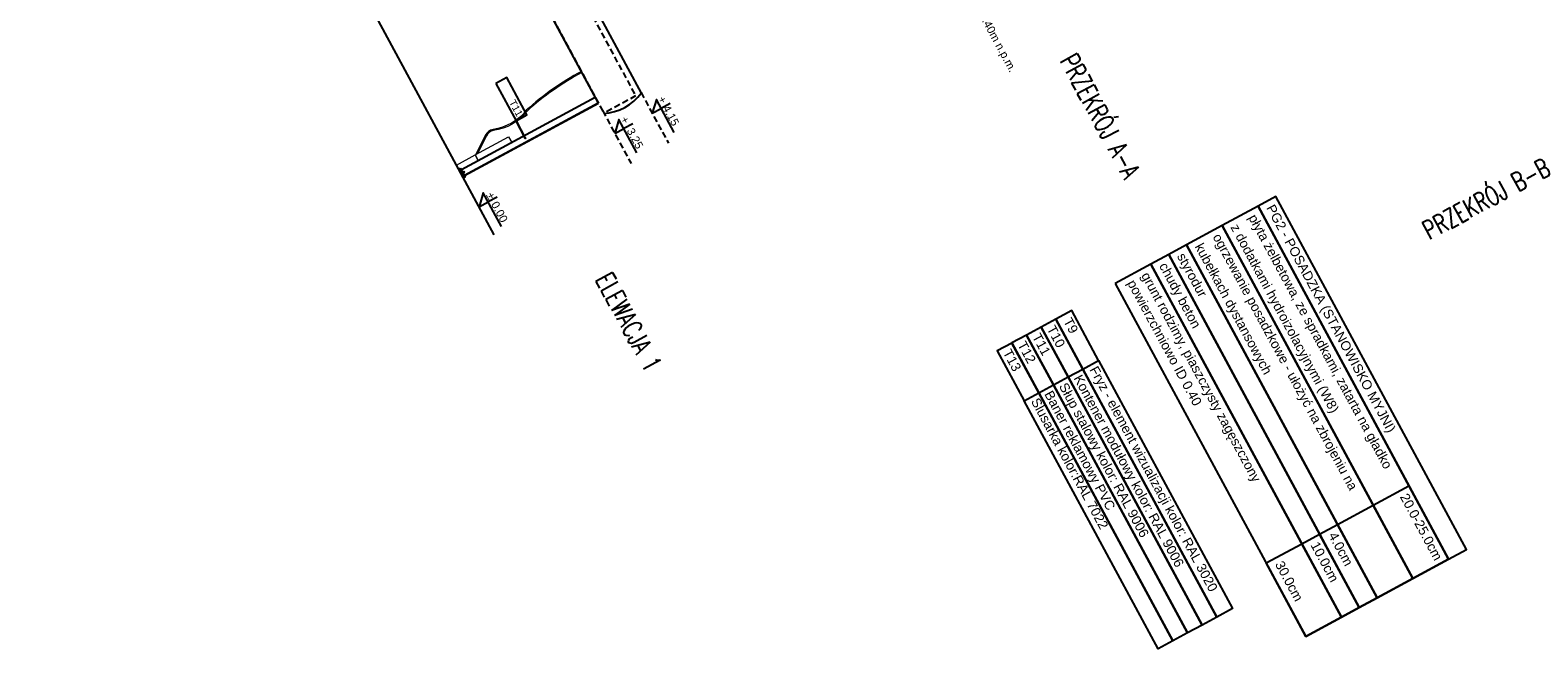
# Model space of a CAD drawing. Header units: millimetres. Extents: x -667476 to -405070, y -32043 to 330643.
# Tile 39 of 55: x -622355 to -590613, y 218377 to 231393. Entities that reach past the tile are written whole.
import ezdxf

# ---------------------------------------------------------------- set-up
doc = ezdxf.new("R2010")
doc.units = ezdxf.units.MM
doc.header["$LTSCALE"] = 10
doc.linetypes.add('DASHED', pattern=[19.05, 12.7, -6.35])
for name, color, linetype in [('01 - grunt', 3, 'Continuous'), ('02-element powyzej', 250, 'DASHED'), ('02-elementy wyposazenia', 250, 'Continuous'), ('05 - grafika', 251, 'Continuous'), ('05 - tekst 01', 1, 'Continuous'), ('05-grafika', 251, 'Continuous'), ('05-tekst', 1, 'Continuous'), ('05-wymiary', 3, 'Continuous'), ('05-wymiary PB', 3, 'Continuous'), ('06-elewacja cienka', 250, 'Continuous'), ('06-elewacja gruba', 7, 'Continuous')]:
    doc.layers.add(name, color=color, linetype=linetype)
doc.styles.add('1-100', font='arial.ttf', dxfattribs={"height": 200})
doc.styles.add('1-50', font='arial.ttf', dxfattribs={"height": 100})
doc.styles.add('50', font='romans.shx', dxfattribs={"width": 0.7})
doc.styles.get("Standard").update_dxf_attribs({"font": 'arial.ttf'})
doc.dimstyles.new('1-50', dxfattribs={"dimtxt": 100, "dimasz": 50, "dimexe": 100, "dimexo": 75, "dimgap": 30, "dimtad": 1, "dimdec": 0, "dimlfac": 0.1, "dimtxsty": 'Standard', "dimblk": 'ARCHTICK', "dimcen": 250, "dimdle": 30, "dimclre": 252, "dimadec": 0, "dimazin": 0, "dimtfac": 1, "dimtdec": 0, "dimtmove": 0, "dimatfit": 3, "dimfxl": 50, "dimfxlon": 1, "dimarcsym": 0})

# ---------------------------------------------------------------- blocks, each defined once
blk = doc.blocks.new('kota1')
at = {"layer": '05-grafika'}
for points in [[(0, 257), (0, 128)], [(345, 128), (-128, 128), (0, 0)], [(0, 0), (0, 128)]]:
    blk.add_lwpolyline(points, dxfattribs=at)
at = {"layer": '05-tekst', "style": '1-50', "flags": 12}
for tag, p in [('PLUS/MIUNUS', (-128, 144)), ('WYSOKOSC', (0, 144))]:
    blk.add_attdef(tag, p, '', height=100, dxfattribs=at)
blk = doc.blocks.new('sciana1')
at = {"layer": '05-grafika'}
blk.add_lwpolyline([(596, 0), (0, 0), (0, -175), (596, -175)], close=True, dxfattribs=at)
at = {"layer": '05-tekst', "style": '1-50', "flags": 12}
blk.add_attdef('NAZWA_PRZEGRODY', (41, -133), '', height=100, dxfattribs=at)
blk = doc.blocks.new('_ArchTick')
at = {"color": 0, "linetype": 'ByBlock', "const_width": 0.15}
blk.add_lwpolyline([(-0.5, -0.5), (0.5, 0.5)], dxfattribs=at)

msp = doc.modelspace()

# ---------------------------------------------------------------- linework, layer by layer
at = {"layer": '01 - grunt'}
msp.add_line((-612586.5, 227087), (-622354.7, 245161.3), dxfattribs=at)
at = {"layer": '02-element powyzej'}
for p, q in [((-609493.4, 230081.8), (-608916.4, 229014.1)), ((-610300.7, 229693.1), (-609703.8, 228588.5))]:
    msp.add_line(p, q, dxfattribs=at)
at = {"layer": '02-elementy wyposazenia', "linetype": 'Continuous', "lineweight": 0}
for points in [[(-610750.5, 230525.3, 0.0602277), (-611911.1, 229708.4, -0.1965742), (-612608.5, 229305.8, 0.2418798), (-612772.1, 229177.5), (-612973, 228776.3)], [(-610738.6, 230503.3, 0.0600699), (-611892.4, 229691.8, -0.1959683), (-612603.8, 229281.3, 0.2424089), (-612749.5, 229166.7), (-612934.6, 228797)]]:
    msp.add_lwpolyline(points, format="xyb", dxfattribs=at)
msp.add_lwpolyline([(-612920.9, 228652.1), (-612984.6, 228770), (-612280.8, 229150.4), (-612217.1, 229032.5)], close=True, dxfattribs=at)
msp.add_lwpolyline([(-612920.9, 228652.1), (-612984.6, 228770), (-612280.8, 229150.4), (-612217.1, 229032.5)], close=True, dxfattribs=at)
msp.add_lwpolyline([(-613380.5, 228556), (-613380.5, 228556), (-613380.5, 228556), (-612984.6, 228770), (-612920.9, 228652.1), (-613276.3, 228460)], dxfattribs=at)
msp.add_lwpolyline([(-613380.5, 228556), (-613380.5, 228556), (-613380.5, 228556), (-612984.6, 228770), (-612920.9, 228652.1), (-613276.3, 228460)], dxfattribs=at)
at = {"layer": '05 - grafika', "linetype": 'DASHED'}
for p, q in [((-618205.5, 245917.9), (-609607.4, 230008.7)), ((-618874.1, 245556.6), (-610276, 229647.3)), ((-609607.4, 230008.7), (-610276, 229647.3))]:
    msp.add_line(p, q, dxfattribs=at)
at = {"layer": '05 - grafika'}
for points in [[(-599860.2, 224444.8), (-597039.3, 219225.1), (-597374, 219044.2), (-600195, 224263.9)], [(-600503.7, 224097.1), (-597682.7, 218877.4), (-597991.4, 218710.6), (-600812.3, 223930.3)], [(-600195, 224263.9), (-597374, 219044.2), (-597682.7, 218877.4), (-600503.7, 224097.1)], [(-600812.3, 223930.3), (-597991.4, 218710.6), (-598300, 218543.7), (-601121, 223763.5)], [(-601121, 223763.5), (-598300, 218543.7), (-598608.7, 218376.9), (-601429.7, 223596.6)]]:
    msp.add_lwpolyline(points, close=True, dxfattribs=at)
at = {"layer": '05-grafika'}
for points in [[(-597256.6, 227282), (-593243.9, 219857.3), (-592491.7, 220263.8), (-596504.4, 227688.5)], [(-596504.4, 227688.5), (-592491.7, 220263.8), (-592115.7, 220467), (-596128.3, 227891.8)], [(-598008.8, 226875.5), (-593996.1, 219450.8), (-593243.9, 219857.3), (-597256.6, 227282)], [(-598761, 226469), (-594748.3, 219044.2), (-594372.2, 219247.5), (-598384.9, 226672.2)], [(-598384.9, 226672.2), (-594372.2, 219247.5), (-593996.1, 219450.8), (-598008.8, 226875.5)], [(-599510, 226064.2), (-595497.3, 218639.4), (-594748.3, 219044.2), (-598761, 226469)], [(-599860.2, 224444.8), (-600426.5, 225492.6), (-600761.3, 225311.7), (-600195, 224263.9)], [(-593326.3, 221808), (-592491.7, 220263.8), (-593243.9, 219857.3), (-594078.5, 221401.5)], [(-594078.5, 221401.5), (-593243.9, 219857.3), (-593996.1, 219450.8), (-594830.7, 220995)], [(-594830.7, 220995), (-593996.1, 219450.8), (-594372.2, 219247.5), (-595206.8, 220791.7)], [(-594830.7, 220995), (-593996.1, 219450.8), (-593996.1, 219450.8), (-594830.7, 220995)], [(-595206.8, 220791.7), (-594372.2, 219247.5), (-594748.3, 219044.2), (-595582.9, 220588.5)], [(-595582.9, 220588.5), (-594748.3, 219044.2), (-595497.3, 218639.4), (-596331.9, 220183.7)]]:
    msp.add_lwpolyline(points, close=True, dxfattribs=at)
at = {"layer": '06-elewacja cienka'}
for p, q in [((-613276.3, 228460), (-610457.6, 229983.4)), ((-613209.7, 228336.9), (-610391, 229860.2)), ((-613304.6, 228478.8), (-613290.6, 228486.4)), ((-613209.5, 228302.9), (-613304.6, 228478.8)), ((-613195.5, 228310.5), (-613290.6, 228486.4)), ((-613250.7, 228418.2), (-613253, 228417)), ((-613250.7, 228418.2), (-613253, 228417)), ((-613253, 228417), (-613233, 228380)), ((-613233, 228380), (-613253, 228417)), ((-613250.7, 228418.2), (-613230.7, 228381.2)), ((-613230.7, 228381.2), (-613250.7, 228418.2)), ((-613237.9, 228421.3), (-613249.1, 228415.3)), ((-613237.9, 228421.3), (-613249.1, 228415.3)), ((-613245.4, 228408.5), (-613235.9, 228390.9)), ((-613235.9, 228390.9), (-613245.4, 228408.5)), ((-613233.7, 228413.5), (-613244.9, 228407.5)), ((-613233.7, 228413.5), (-613244.9, 228407.5)), ((-613237.9, 228421.3), (-613221.1, 228390.2)), ((-613221.1, 228390.2), (-613237.9, 228421.3)), ((-613233.7, 228413.5), (-613237.9, 228421.3)), ((-613225.3, 228398), (-613236.5, 228391.9)), ((-613225.3, 228398), (-613236.5, 228391.9)), ((-613234.3, 228414.6), (-613225.9, 228419.1)), ((-613234.3, 228414.6), (-613225.9, 228419.1)), ((-613230.7, 228381.2), (-613233, 228380)), ((-613230.7, 228381.2), (-613233, 228380)), ((-613221.1, 228390.2), (-613232.3, 228384.2)), ((-613221.1, 228390.2), (-613232.3, 228384.2)), ((-613225.9, 228419.1), (-613216.4, 228401.5)), ((-613216.4, 228401.5), (-613225.9, 228419.1)), ((-613225.3, 228398), (-613221.1, 228390.2)), ((-613224.8, 228397), (-613216.4, 228401.5)), ((-613224.8, 228397), (-613216.4, 228401.5)), ((-613209.5, 228302.9), (-613195.5, 228310.5))]:
    msp.add_line(p, q, dxfattribs=at)
msp.add_lwpolyline([(-618763.4, 245341.3), (-610395.4, 229857.9)], dxfattribs=at)
for centre, radius, start, end in [((-613313.1, 228435.5), 44.1, 78.96472, 120.9432), ((-613240.5, 228414.9), 5.31, 332.01534, 84.76248), ((-613240.5, 228414.9), 5.31, 332.01534, 84.76248), ((-613245.1, 228397.3), 17.7, 358.38891, 58.38891), ((-613245.1, 228397.3), 17.7, 358.38891, 58.38891), ((-613227.9, 228391.6), 5.31, 332.01534, 84.76248), ((-613227.9, 228391.6), 5.31, 332.01534, 84.76248), ((-613243, 228398.5), 26.8, 6.46709, 50.31072), ((-613243, 228398.5), 26.8, 6.46709, 50.31072)]:
    msp.add_arc(centre, radius, start, end, dxfattribs=at)
for p in [(-613248.3, 228413.9), (-613248.3, 228413.9), (-613248.3, 228413.9), (-613248.3, 228413.9), (-613248.3, 228413.9), (-613248.3, 228413.9), (-613248.3, 228413.9), (-613248.3, 228413.9), (-613245.4, 228408.5), (-613245.4, 228408.5), (-613245.4, 228408.5), (-613245.4, 228408.5), (-613235.9, 228390.9), (-613235.9, 228390.9), (-613235.9, 228390.9), (-613235.9, 228390.9), (-613233, 228385.5), (-613233, 228385.5), (-613233, 228385.5), (-613233, 228385.5), (-613233, 228385.5), (-613233, 228385.5), (-613233, 228385.5), (-613233, 228385.5)]:
    msp.add_point(p, dxfattribs=at)
at = {"layer": '06-elewacja gruba'}
for points in [[(-618087.6, 245983.8), (-609487.7, 230071.2)], [(-610395.4, 229857.9), (-613209.7, 228336.9), (-613195.5, 228310.5), (-613209.5, 228302.9)]]:
    msp.add_lwpolyline(points, dxfattribs=at)
for centre, radius, start, end in [((-610336.3, 230694.8), 1053.1, 273.09142, 323.6864), ((-613250.4, 228319.6), 44.1, 295.83461, 337.8131)]:
    msp.add_arc(centre, radius, start, end, dxfattribs=at)

# ---------------------------------------------------------------- block references
at = {"layer": '05-tekst'}
ref = msp.add_blockref('sciana1', (-612125.7, 229484.8), dxfattribs=dict(at, xscale=1.5, yscale=1.5, zscale=1.5, rotation=118.3889074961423))
ref.add_attrib('NAZWA_PRZEGRODY', 'T11', (-612278.9, 229877.8), dxfattribs={"height": 150, "rotation": 298.38891, "style": '1-100'})
ref = msp.add_blockref('sciana1', (-601069.9, 225144.9), dxfattribs=dict(at, xscale=2.00000000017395, yscale=2.00000000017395, zscale=2.00000000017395, rotation=298.3889074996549))
ref.add_attrib('NAZWA_PRZEGRODY', 'T11', (-601266.1, 224946.5), dxfattribs={"height": 200, "rotation": 298.38891, "style": '1-50'})
ref = msp.add_blockref('sciana1', (-600761.3, 225311.7), dxfattribs=dict(at, xscale=2.00000000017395, yscale=2.00000000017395, zscale=2.00000000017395, rotation=298.3889074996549))
ref.add_attrib('NAZWA_PRZEGRODY', 'T10', (-600957.4, 225113.3), dxfattribs={"height": 200, "rotation": 298.38891, "style": '1-50'})
ref = msp.add_blockref('sciana1', (-601687.3, 224811.2), dxfattribs=dict(at, xscale=2.000000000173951, yscale=2.000000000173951, zscale=2.000000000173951, rotation=298.3889074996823))
ref.add_attrib('NAZWA_PRZEGRODY', 'T13', (-601883.4, 224612.9), dxfattribs={"height": 200, "rotation": 298.38891, "style": '1-50'})
ref = msp.add_blockref('sciana1', (-601378.6, 224978.1), dxfattribs=dict(at, xscale=2.00000000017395, yscale=2.00000000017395, zscale=2.00000000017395, rotation=298.3889074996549))
ref.add_attrib('NAZWA_PRZEGRODY', 'T12', (-601574.8, 224779.7), dxfattribs={"height": 200, "rotation": 298.38891, "style": '1-50'})
at = {"layer": '05-wymiary'}
ref = msp.add_blockref('kota1', (-603043, 232412.3), dxfattribs=dict(at, xscale=1.7, yscale=1.7, zscale=1.7, rotation=298.3889074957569))
ref.add_attrib('PLUS/MIUNUS', ' %%p', (-602931.7, 232720.7), dxfattribs={"layer": '05 - tekst 01', "height": 170, "rotation": 298.38891, "style": '1-50'})
ref.add_attrib('WYSOKOSC', ' 0.00=218.40m n.p.m.', (-602827.9, 232528.6), dxfattribs={"layer": '05 - tekst 01', "height": 170, "rotation": 298.38891, "style": '1-50'})
ref = msp.add_blockref('kota1', (-612904.1, 227674.6), dxfattribs=dict(at, xscale=1.7, yscale=1.7, zscale=1.7, rotation=298.3889074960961))
ref.add_attrib('PLUS/MIUNUS', ' %%p', (-612792.8, 227983), dxfattribs={"layer": '05 - tekst 01', "height": 170, "rotation": 298.38891, "style": '1-50'})
ref.add_attrib('WYSOKOSC', ' 0.00', (-612689, 227790.9), dxfattribs={"layer": '05 - tekst 01', "height": 170, "rotation": 298.38891, "style": '1-50'})
at = {"layer": '05-wymiary PB'}
ref = msp.add_blockref('kota1', (-609257.6, 229645.4), dxfattribs=dict(at, xscale=1.677050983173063, yscale=1.677050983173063, zscale=1.677050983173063, rotation=298.3889074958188))
ref.add_attrib('PLUS/MIUNUS', '+', (-609147.8, 229949.6), dxfattribs={"layer": '05-tekst', "height": 167.7, "rotation": 298.38891, "style": '1-50'})
ref.add_attrib('WYSOKOSC', '4.15', (-609045.5, 229760), dxfattribs={"layer": '05-tekst', "height": 167.71, "rotation": 298.38891, "style": '1-50'})
ref = msp.add_blockref('kota1', (-610044.9, 229219.8), dxfattribs=dict(at, xscale=1.677050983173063, yscale=1.677050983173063, zscale=1.677050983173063, rotation=298.3889074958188))
ref.add_attrib('PLUS/MIUNUS', '+', (-609935.2, 229524.1), dxfattribs={"layer": '05-tekst', "height": 167.7, "rotation": 298.38891, "style": '1-50'})
ref.add_attrib('WYSOKOSC', ' 3.25', (-609832.8, 229334.5), dxfattribs={"layer": '05-tekst', "height": 167.71, "rotation": 298.38891, "style": '1-50'})

# ---------------------------------------------------------------- texts
at = {"layer": '05-tekst', "style": '50', "width": 0.7}
for s, rotation, p in [('PRZEKRÓJ A-A', 298.38891, (-600685.1, 230751.2)), ('PRZEKRÓJ B-B', 28.38891, (-592899.6, 226970.5)), ('ELEWACJA 1', 298.38891, (-610466.5, 226148))]:
    msp.add_text(s, height=400, rotation=rotation, dxfattribs=at).set_placement(p)
at = {"layer": '05-tekst', "char_height": 200, "attachment_point": 1, "rotation": 298.38891, "style": '1-50'}
for s, insert, width in [('PG2 - POSADZKA (STANOWISKO MYJNI)', (-596161.4, 227750.9), 6284.356), ('z dodatkami hydroizolacyjnymi (W8)', (-596913.6, 227344.4), 6284.356), ('płyta żelbetowa, ze spradkami, zatarta na gładko', (-596537.5, 227547.6), 6284.356), ('ogrzewanie posadzkowe - ułożyć na zbrojeniu na', (-597289.7, 227141.1), 6284.356), ('styrodur', (-598041.8, 226734.6), 6284.356), ('kubełkach dystansowych', (-597665.7, 226937.9), 6284.356), ('chudy beton', (-598417.9, 226531.4), 6284.356), ('grunt rodzimy, piaszczysty zagęszczony \\Ppowierzchniowo ID 0.40', (-598794, 226328.1), 6284.356), ('T9', (-600433.2, 225369), 7144.979), ('Kontener modułowy kolor: RAL 9006', (-600216.7, 224168.1), 13497.823), ('Fryz - element wizualizacji kolor: RAL 3020', (-599881.9, 224349), 7842.271), ('Baner reklamowy PVC', (-600834, 223834.5), 7929.746), ('Słup stalowy kolor: RAL 9006', (-600525.4, 224001.3), 7929.746), ('Ślusarka kolor:RAL 7022', (-601115.4, 223682.4), 7144.979), ('20.0-25.0cm', (-593347.7, 221673.3), 6284.356), ('10.0cm', (-595228.1, 220657), 6284.356), ('4.0cm', (-594852, 220860.3), 6284.356), ('30.0cm', (-595977.2, 220252.2), 6284.356)]:
    msp.add_mtext(s, dxfattribs=dict(at, insert=insert, width=width))

# ---------------------------------------------------------------- leaders
at = {"layer": '05-grafika'}
msp.add_leader([(-611930, 229122.7), (-612125.7, 229484.8), (-611930, 229122.7)], dimstyle='1-50', override={"dimtad": 0, "dimldrblk": 'Dot'}, dxfattribs=at)

doc.saveas('drawing.dxf')
